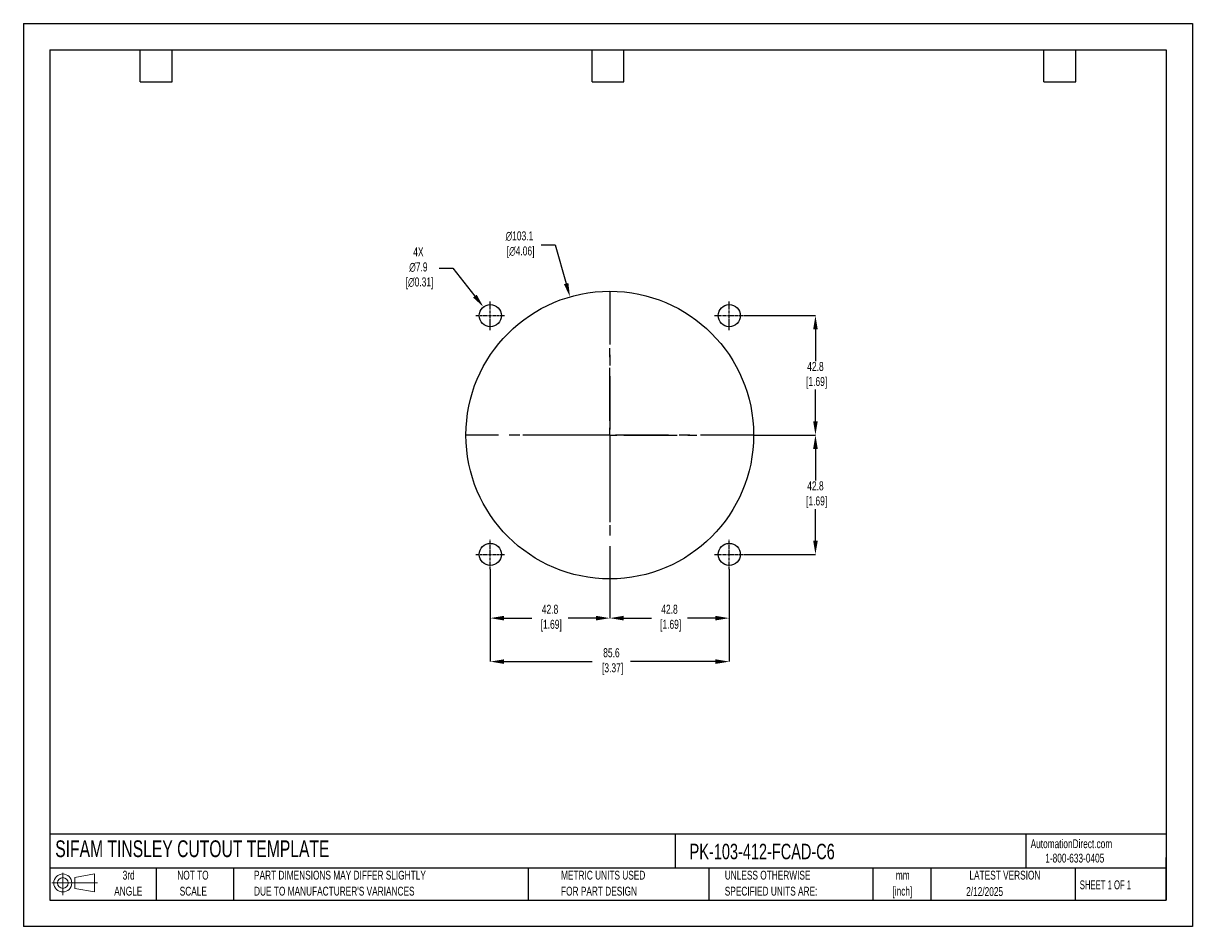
# Model space of a CAD drawing. Header units: millimetres. Extents: x 0 to 419, y 0 to 324.
import ezdxf

# ---------------------------------------------------------------- set-up
doc = ezdxf.new("R2010")
doc.units = ezdxf.units.MM
doc.header["$LTSCALE"] = 1.5
doc.header["$PDSIZE"] = -1
doc.linetypes.add('CENTERX2', pattern=[20.32, 12.7, -2.54, 2.54, -2.54])
for name, color, linetype in [('1', 7, 'Continuous'), ('CENTER', 40, 'CENTERX2'), ('SLD-DEFPOINTS', 7, 'Continuous')]:
    doc.layers.add(name, color=color, linetype=linetype)
doc.layers.add('DIMENSIONS', color=140, linetype='Continuous', lineweight=25)
doc.layers.add('TEXT', color=140, linetype='Continuous', lineweight=25)
doc.styles.add('SLDTEXTSTYLE0', font='TXT', dxfattribs={"width": 0.7})
doc.styles.add('SLDTEXTSTYLE1', font='TXT', dxfattribs={"width": 0.65})
doc.dimstyles.new('SLDDIMSTYLE0', dxfattribs={"dimtxt": 3.237012, "dimasz": 4.953, "dimexe": 0, "dimexo": 0.0625, "dimgap": 0.809253, "dimtad": 0, "dimtih": 1, "dimtoh": 1, "dimrnd": 1e-09, "dimzin": 12, "dimdsep": 46, "dimtxsty": 'SLDTEXTSTYLE0', "dimsah": 1, "dimcen": 0, "dimadec": 0, "dimazin": 3, "dimtfac": 1, "dimtofl": 0, "dimtmove": 0, "dimatfit": 3, "dimfxl": 0, "dimfrac": 2, "dimtolj": 1, "dimtzin": 12, "dimarcsym": 0})

# ---------------------------------------------------------------- blocks, each defined once
blk = doc.blocks.new('Block11')
at = {"color": 7, "linetype": 'Continuous', "lineweight": 18}
for p, q in [((0, 4.32), (16.31, 4.32)), ((3.88, 7.97), (3.88, 0)), ((8.22, 6.25), (15.26, 7.55)), ((8.22, 2.39), (8.22, 6.25)), ((15.26, 7.55), (15.26, 1.1)), ((8.22, 2.39), (15.26, 1.1))]:
    blk.add_line(p, q, dxfattribs=at)
for radius in [3.23, 1.93]:
    blk.add_circle((3.88, 4.32), radius, dxfattribs=at)
blk = doc.blocks.new('Block12')
at = {"layer": 'SLD-DEFPOINTS'}
blk.add_blockref('Block11', (0, 0), dxfattribs=at)
blk = doc.blocks.new('SW_NOTE_0_1')
at = {"layer": 'TEXT', "color": 0, "linetype": 'CENTERX2', "lineweight": 18, "char_height": 3.175, "attachment_point": 2, "style": 'SLDTEXTSTYLE0'}
for s, insert in [('mm', (4.27, 4.09)), ('[inch]', (4.14, -1.64))]:
    blk.add_mtext(s, dxfattribs=dict(at, insert=insert))
blk = doc.blocks.new('SW_NOTE_0_2')
at = {"layer": 'TEXT', "color": 0, "linetype": 'CENTERX2', "lineweight": 18, "char_height": 3.175, "attachment_point": 1, "style": 'SLDTEXTSTYLE0'}
for s, insert in [('UNLESS OTHERWISE', (0, 4.09)), ('SPECIFIED UNITS ARE:', (0, -1.64))]:
    blk.add_mtext(s, dxfattribs=dict(at, insert=insert))
blk = doc.blocks.new('SW_NOTE_0_3')
at = {"layer": 'TEXT', "color": 0, "linetype": 'CENTERX2', "lineweight": 18, "char_height": 3.175, "attachment_point": 1, "style": 'SLDTEXTSTYLE0'}
for s, insert in [('PART DIMENSIONS MAY DIFFER SLIGHTLY', (0, 4.09)), ("DUE TO MANUFACTURER'S VARIANCES", (0, -1.64))]:
    blk.add_mtext(s, dxfattribs=dict(at, insert=insert))
blk = doc.blocks.new('SW_NOTE_0_4')
at = {"layer": 'TEXT', "color": 0, "linetype": 'CENTERX2', "lineweight": 18, "char_height": 3.175, "attachment_point": 2, "style": 'SLDTEXTSTYLE0'}
for s, insert in [('NOT TO', (7.89, 4.09)), ('SCALE', (8.03, -1.64))]:
    blk.add_mtext(s, dxfattribs=dict(at, insert=insert))
blk = doc.blocks.new('SW_NOTE_0_5')
at = {"layer": 'TEXT', "color": 0, "linetype": 'CENTERX2', "lineweight": 18, "char_height": 3.175, "attachment_point": 2, "style": 'SLDTEXTSTYLE0'}
for s, insert in [('3rd', (3.47, 4.09)), ('ANGLE', (3.33, -1.64))]:
    blk.add_mtext(s, dxfattribs=dict(at, insert=insert))
blk = doc.blocks.new('SW_NOTE_0_6')
at = {"layer": 'TEXT', "color": 0, "linetype": 'CENTERX2', "lineweight": 18, "char_height": 3.175, "attachment_point": 1, "style": 'SLDTEXTSTYLE0'}
for s, insert in [('METRIC UNITS USED', (0, 4.09)), ('FOR PART DESIGN', (0, -1.64))]:
    blk.add_mtext(s, dxfattribs=dict(at, insert=insert))
blk = doc.blocks.new('SW_CENTERMARKSYMBOL_0')
at = {"layer": 'CENTER', "color": 0}
for p, q in [((0, 5.08), (0, 31.2)), ((-5.08, 0), (-31.2, 0)), ((0, 0), (-2.54, 0)), ((0, 0), (0, 2.54)), ((0, 0), (0, -2.54)), ((0, 0), (2.54, 0)), ((5.08, 0), (31.2, 0)), ((0, -5.08), (0, -31.2))]:
    blk.add_line(p, q, dxfattribs=at)
blk = doc.blocks.new('*D21')
at = {"layer": 'Defpoints', "color": 0}
for p in [(253, 128.21), (210.19, 124.69), (253, 110.61)]:
    blk.add_point(p, dxfattribs=at)
at = {"layer": 'DIMENSIONS', "color": 0, "lineweight": -2}
for p, q in [((253, 128.15), (253, 110.61)), ((210.19, 124.63), (210.19, 110.61)), ((215.14, 110.61), (225.12, 110.61)), ((248.05, 110.61), (238.07, 110.61))]:
    blk.add_line(p, q, dxfattribs=at)
at = {"layer": 'DIMENSIONS', "color": 0}
for points in [[(215.14, 111.44), (215.14, 109.78), (210.19, 110.61)], [(248.05, 111.44), (248.05, 109.78), (253, 110.61)]]:
    blk.add_solid(points, dxfattribs=at)
at = {"layer": 'DIMENSIONS', "color": 0, "insert": (231.59, 110.61), "char_height": 3.237, "attachment_point": 5, "style": 'SLDTEXTSTYLE0'}
blk.add_mtext('\\A1;42.8\\P [1.69]', dxfattribs=at)
blk = doc.blocks.new('*D22')
at = {"layer": 'Defpoints', "color": 0}
for p in [(167.37, 128.21), (253, 128.21), (253, 95.02)]:
    blk.add_point(p, dxfattribs=at)
at = {"layer": 'DIMENSIONS', "color": 0, "lineweight": -2}
for p, q in [((167.37, 128.15), (167.37, 95.02)), ((253, 128.15), (253, 95.02)), ((172.32, 95.02), (203.93, 95.02)), ((248.05, 95.02), (217.64, 95.02))]:
    blk.add_line(p, q, dxfattribs=at)
at = {"layer": 'DIMENSIONS', "color": 0}
for points in [[(172.32, 95.85), (172.32, 94.2), (167.37, 95.02)], [(248.05, 95.85), (248.05, 94.2), (253, 95.02)]]:
    blk.add_solid(points, dxfattribs=at)
at = {"layer": 'DIMENSIONS', "color": 0, "insert": (210.78, 95.02), "char_height": 3.237, "attachment_point": 5, "style": 'SLDTEXTSTYLE0'}
blk.add_mtext('\\A1;85.6\\P [3.37]', dxfattribs=at)
blk = doc.blocks.new('*D23')
at = {"layer": 'Defpoints', "color": 0}
for p in [(261.75, 176.25), (258.22, 133.44), (283.91, 133.44)]:
    blk.add_point(p, dxfattribs=at)
at = {"layer": 'DIMENSIONS', "color": 0, "lineweight": -2}
for p, q in [((261.81, 176.25), (283.91, 176.25)), ((283.91, 171.3), (283.91, 159.97)), ((283.91, 138.39), (283.91, 149.72)), ((258.28, 133.44), (283.91, 133.44))]:
    blk.add_line(p, q, dxfattribs=at)
at = {"layer": 'DIMENSIONS', "color": 0}
for points in [[(283.09, 171.3), (284.74, 171.3), (283.91, 176.25)], [(283.09, 138.39), (284.74, 138.39), (283.91, 133.44)]]:
    blk.add_solid(points, dxfattribs=at)
at = {"layer": 'DIMENSIONS', "color": 0, "insert": (283.91, 154.85), "char_height": 3.237, "attachment_point": 5, "style": 'SLDTEXTSTYLE0'}
blk.add_mtext('\\A1;42.8\\P [1.69]', dxfattribs=at)
blk = doc.blocks.new('*D24')
at = {"layer": 'Defpoints', "color": 0}
for p in [(258.22, 219.07), (261.75, 176.25), (283.91, 176.25)]:
    blk.add_point(p, dxfattribs=at)
at = {"layer": 'DIMENSIONS', "color": 0, "lineweight": -2}
for p, q in [((258.28, 219.07), (283.91, 219.07)), ((283.91, 214.12), (283.91, 202.79)), ((283.91, 181.21), (283.91, 192.54)), ((261.81, 176.25), (283.91, 176.25))]:
    blk.add_line(p, q, dxfattribs=at)
at = {"layer": 'DIMENSIONS', "color": 0}
for points in [[(283.09, 214.12), (284.74, 214.12), (283.91, 219.07)], [(283.09, 181.21), (284.74, 181.21), (283.91, 176.25)]]:
    blk.add_solid(points, dxfattribs=at)
at = {"layer": 'DIMENSIONS', "color": 0, "insert": (283.91, 197.66), "char_height": 3.237, "attachment_point": 5, "style": 'SLDTEXTSTYLE0'}
blk.add_mtext('\\A1;42.8\\P [1.69]', dxfattribs=at)
blk = doc.blocks.new('*D25')
at = {"layer": 'Defpoints', "color": 0}
for p in [(167.37, 128.21), (210.19, 124.69), (167.37, 110.61)]:
    blk.add_point(p, dxfattribs=at)
at = {"layer": 'DIMENSIONS', "color": 0, "lineweight": -2}
for p, q in [((167.37, 128.15), (167.37, 110.61)), ((210.19, 124.63), (210.19, 110.61)), ((172.32, 110.61), (182.3, 110.61)), ((205.23, 110.61), (195.25, 110.61))]:
    blk.add_line(p, q, dxfattribs=at)
at = {"layer": 'DIMENSIONS', "color": 0}
for points in [[(172.32, 111.44), (172.32, 109.78), (167.37, 110.61)], [(205.23, 111.44), (205.23, 109.78), (210.19, 110.61)]]:
    blk.add_solid(points, dxfattribs=at)
at = {"layer": 'DIMENSIONS', "color": 0, "insert": (188.78, 110.61), "char_height": 3.237, "attachment_point": 5, "style": 'SLDTEXTSTYLE0'}
blk.add_mtext('\\A1;42.8\\P [1.69]', dxfattribs=at)
blk = doc.blocks.new('*D28')
at = {"layer": 'Defpoints', "color": 0}
for p in [(195.93, 225.81), (224.44, 126.7)]:
    blk.add_point(p, dxfattribs=at)
at = {"layer": 'DIMENSIONS', "color": 0, "lineweight": -2}
for p, q in [((185.61, 244.48), (190.56, 244.48)), ((190.56, 244.48), (194.56, 230.57))]:
    blk.add_line(p, q, dxfattribs=at)
at = {"layer": 'DIMENSIONS', "color": 0}
blk.add_solid([(195.35, 230.79), (193.77, 230.34), (195.93, 225.81)], dxfattribs=at)
at = {"layer": 'DIMENSIONS', "color": 0, "insert": (177.81, 244.48), "char_height": 3.237, "attachment_point": 5, "style": 'SLDTEXTSTYLE0'}
blk.add_mtext('\\A1;∅103.1\\P [∅4.06]', dxfattribs=at)
blk = doc.blocks.new('*D29')
at = {"layer": 'Defpoints', "color": 0}
for p in [(164.91, 222.18), (169.83, 215.96)]:
    blk.add_point(p, dxfattribs=at)
at = {"layer": 'DIMENSIONS', "color": 0, "lineweight": -2}
for p, q in [((149.01, 236.05), (153.96, 236.05)), ((153.96, 236.05), (161.84, 226.07))]:
    blk.add_line(p, q, dxfattribs=at)
at = {"layer": 'DIMENSIONS', "color": 0}
blk.add_solid([(162.49, 226.58), (161.19, 225.56), (164.91, 222.18)], dxfattribs=at)
at = {"layer": 'DIMENSIONS', "color": 0, "insert": (141.59, 236.05), "char_height": 3.237, "attachment_point": 5, "style": 'SLDTEXTSTYLE0'}
blk.add_mtext('\\A1;4X\\P∅7.9\\P [∅0.31]', dxfattribs=at)

msp = doc.modelspace()

# ---------------------------------------------------------------- linework, layer by layer
at = {"color": 7, "linetype": 'Continuous'}
for p, q in [((0, 323.85), (0, 0)), ((0, 323.85), (419.1, 323.85)), ((419.1, 323.85), (419.1, 0)), ((419.1, 0), (0, 0))]:
    msp.add_line(p, q, dxfattribs=at)
at = {"layer": '1', "color": 1, "linetype": 'Continuous'}
for centre, radius in [((210.19, 176.25), 51.56), ((167.37, 219.07), 3.97), ((253, 219.07), 3.97), ((167.37, 133.44), 3.97), ((253, 133.44), 3.97)]:
    msp.add_circle(centre, radius, dxfattribs=at)
at = {"layer": 'CENTER'}
for p, q in [((210.19, 227.82), (210.19, 124.69)), ((261.75, 176.25), (158.62, 176.25))]:
    msp.add_line(p, q, dxfattribs=at)
at = {"layer": 'CENTER', "ltscale": 0.05}
for p, q in [((167.37, 213.85), (167.37, 224.29)), ((253, 213.85), (253, 224.29)), ((162.15, 219.07), (172.59, 219.07)), ((247.78, 219.07), (258.22, 219.07)), ((167.37, 128.22), (167.37, 138.66)), ((253, 128.22), (253, 138.66)), ((162.15, 133.44), (172.59, 133.44)), ((247.78, 133.44), (258.22, 133.44))]:
    msp.add_line(p, q, dxfattribs=at)
at = {"layer": 'TEXT'}
for p, q in [((9.52, 314.32), (409.57, 314.32)), ((9.52, 314.32), (9.52, 9.52)), ((41.91, 302.89), (41.91, 314.32)), ((53.34, 302.89), (53.34, 314.32)), ((203.83, 302.89), (203.83, 314.32)), ((215.26, 302.89), (215.26, 314.32)), ((365.76, 302.89), (365.76, 314.32)), ((377.19, 302.89), (377.19, 314.32)), ((409.57, 314.32), (409.57, 9.52)), ((41.91, 302.89), (53.34, 302.89)), ((203.83, 302.89), (215.26, 302.89)), ((365.76, 302.89), (377.19, 302.89)), ((409.57, 33.19), (9.52, 33.19)), ((233.64, 33.19), (233.64, 20.95)), ((359.36, 33.19), (359.36, 20.95)), ((409.57, 9.52), (409.57, 24.77)), ((409.57, 20.95), (9.52, 20.95)), ((47.62, 20.95), (47.62, 9.52)), ((75.32, 20.95), (75.32, 9.52)), ((180.97, 20.95), (180.97, 9.52)), ((245.67, 20.95), (245.67, 9.52)), ((304.54, 20.95), (304.54, 9.52)), ((325.22, 20.95), (325.22, 9.52)), ((377.02, 20.95), (377.02, 9.52)), ((9.52, 9.52), (409.57, 9.52))]:
    msp.add_line(p, q, dxfattribs=at)

# ---------------------------------------------------------------- block references
at = {"layer": 'CENTER'}
msp.add_blockref('SW_CENTERMARKSYMBOL_0', (210.19, 176.25), dxfattribs=at)
at = {"layer": 'SLD-DEFPOINTS'}
msp.add_blockref('Block12', (10.26, 11.33), dxfattribs=at)
at = {"layer": 'TEXT', "linetype": 'CENTERX2', "lineweight": 18}
for name, p in [('SW_NOTE_0_5', (34.27, 15.95)), ('SW_NOTE_0_4', (52.89, 15.95)), ('SW_NOTE_0_3', (82.68, 15.95)), ('SW_NOTE_0_6', (192.72, 15.95)), ('SW_NOTE_0_2', (251.41, 15.95)), ('SW_NOTE_0_1', (310.93, 15.95))]:
    msp.add_blockref(name, p, dxfattribs=at)

# ---------------------------------------------------------------- texts
at = {"layer": 'TEXT', "linetype": 'CENTERX2', "lineweight": 25, "attachment_point": 1, "style": 'SLDTEXTSTYLE0'}
for s, insert, char_height in [('SIFAM TINSLEY CUTOUT TEMPLATE', (11.42, 30.93), 6), ('PK-103-412-FCAD-C6', (238.81, 29.71), 5.5562)]:
    msp.add_mtext(s, dxfattribs=dict(at, insert=insert, char_height=char_height))
at = {"layer": 'TEXT', "linetype": 'CENTERX2', "lineweight": 18, "char_height": 3.175}
for s, insert, attachment_point, style in [('AutomationDirect.com', (361.04, 31.31), 1, 'SLDTEXTSTYLE0'), ('1-800-633-0405', (366.29, 26.16), 1, 'SLDTEXTSTYLE0'), ('LATEST VERSION', (351.83, 20.05), 2, 'SLDTEXTSTYLE0'), ('2/12/2025', (344.55, 14.16), 2, 'SLDTEXTSTYLE0'), ('SHEET 1 OF 1', (378.66, 16.58), 1, 'SLDTEXTSTYLE1')]:
    msp.add_mtext(s, dxfattribs=dict(at, insert=insert, attachment_point=attachment_point, style=style))

# ---------------------------------------------------------------- dimensions: what is measured, and where the dimension line sits
at = {"layer": 'DIMENSIONS'}
for p1, p2, text, picture, middle in [((224.44, 126.7), (195.93, 225.81), '<>\\P[]', '*D28', (177.81, 244.48)), ((169.83, 215.96), (164.91, 222.18), '4X\\P<>\\P[]', '*D29', (141.59, 236.05))]:
    dim = msp.add_diameter_dim_2p(p1=p1, p2=p2, text=text, dimstyle='SLDDIMSTYLE0', override={"dimdec": 1}, dxfattribs=at)
    dim.commit()
    dim.dimension.update_dxf_attribs({"geometry": picture, "text_midpoint": middle, "dimtype": 163})
for base, p1, p2, picture, middle in [((283.91, 176.25), (258.22, 219.07), (261.75, 176.25), '*D24', (283.91, 197.66)), ((283.91, 133.44), (261.75, 176.25), (258.22, 133.44), '*D23', (283.91, 154.85))]:
    dim = msp.add_linear_dim(base=base, p1=p1, p2=p2, angle=90, text='<>\\P[]', dimstyle='SLDDIMSTYLE0', override={"dimdec": 1}, dxfattribs=at)
    dim.commit()
    dim.dimension.update_dxf_attribs({"geometry": picture, "text_midpoint": middle})
dim = msp.add_linear_dim(base=(253, 95.02), p1=(167.37, 128.21), p2=(253, 128.21), text='<>\\P[]', dimstyle='SLDDIMSTYLE0', override={"dimdec": 1}, dxfattribs=at)
dim.commit()
dim.dimension.update_dxf_attribs({"geometry": '*D22', "text_midpoint": (210.78, 95.02), "dimtype": 160})
for base, p2, picture, middle in [((167.37, 110.61), (167.37, 128.21), '*D25', (188.78, 110.61)), ((253, 110.61), (253, 128.21), '*D21', (231.59, 110.61))]:
    dim = msp.add_linear_dim(base=base, p1=(210.19, 124.69), p2=p2, text='<>\\P[]', dimstyle='SLDDIMSTYLE0', override={"dimdec": 1}, dxfattribs=at)
    dim.commit()
    dim.dimension.update_dxf_attribs({"geometry": picture, "text_midpoint": middle})

doc.saveas('drawing.dxf')
